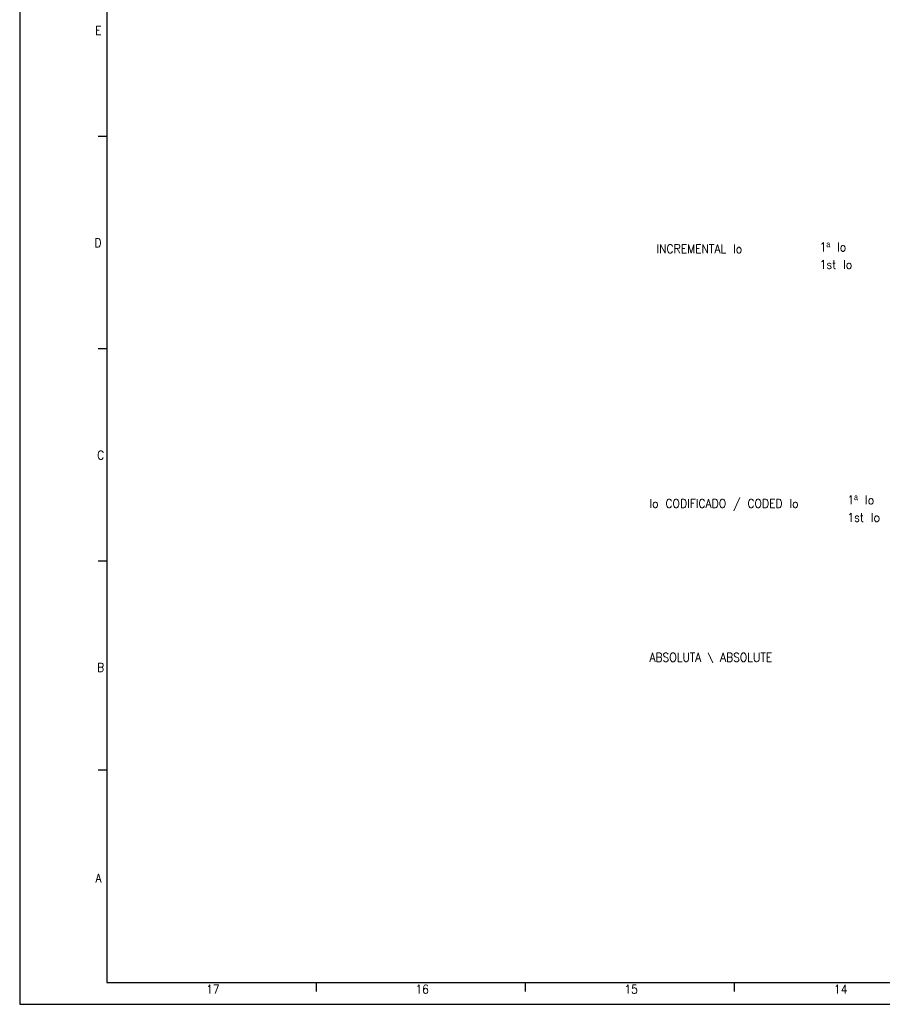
# Model space of a CAD drawing. Header units: millimetres. Extents: x -235 to 4016, y -109 to 485.
# Tile 1 of 44: x -235 to -37, y -109 to 116. Entities that reach past the tile are written whole.
import ezdxf

# ---------------------------------------------------------------- set-up
doc = ezdxf.new("R2010")
doc.units = ezdxf.units.MM
doc.layers.add('1', color=7, linetype='Continuous')
doc.styles.add('CONVERTER_11', font='txt.shx', dxfattribs={"width": 0.9})

# ---------------------------------------------------------------- blocks, each defined once
blk = doc.blocks.new('A', base_point=(271.08, 214.12))
at = {"layer": '1', "color": 2, "style": 'CONVERTER_11', "width": 0.9}
for s, p in [('INCREMENTAL lo', (-89.21, 62.943)), ('lo CODIFICADO / CODED lo', (-90.817, 4.55))]:
    blk.add_text(s, height=2, dxfattribs=at).set_placement(p)
at = {"layer": '1', "color": 2, "char_height": 2, "attachment_point": 7, "line_spacing_factor": 1.20048, "style": 'CONVERTER_11'}
for s, insert in [('1ª lo\\P1st lo', (-51.803, 59.336)), ('1ª lo\\P1st lo', (-45.427, 1.374)), ('ABSOLUTA \\\\ ABSOLUTE', (-90.817, -30.988))]:
    blk.add_mtext(s, dxfattribs=dict(at, insert=insert))
blk = doc.blocks.new('Marco_a1', base_point=(184.81, 187.78))
at = {"layer": '1', "color": 2, "linetype": 'Continuous'}
for p, q in [((-235.19, 484.78), (-235.19, -109.22)), ((-215.19, 89.65), (-217.19, 89.65)), ((-215.19, 40.98), (-217.19, 40.98)), ((-215.21, -7.69), (-217.21, -7.69)), ((-215.21, -55.55), (-217.21, -55.55)), ((-167.24, -104.27), (-167.24, -106.27)), ((-119.3, -104.27), (-119.3, -106.27)), ((-71.36, -104.27), (-71.36, -106.27)), ((-235.19, -109.22), (604.81, -109.22))]:
    blk.add_line(p, q, dxfattribs=at)
at = {"layer": '1', "color": 7, "linetype": 'Continuous'}
for p, q in [((-215.19, 479.78), (-215.19, -104.22)), ((-215.19, -104.22), (599.81, -104.22))]:
    blk.add_line(p, q, dxfattribs=at)
at = {"layer": '1', "color": 2, "char_height": 2, "attachment_point": 4, "line_spacing_factor": 1.20048, "style": 'CONVERTER_11'}
for s, insert in [('E', (-217.89, 113.98)), ('D', (-218.03, 65.31)), ('C', (-217.43, 16.65)), ('B', (-217.46, -32.02)), ('A', (-217.8, -80.29)), ('17', (-192.46, -105.77)), ('16', (-144.46, -105.77)), ('15', (-96.58, -105.77)), ('14', (-48.52, -105.77))]:
    blk.add_mtext(s, dxfattribs=dict(at, insert=insert))
blk = doc.blocks.new('Top', base_point=(184.81, 187.78))
blk.add_blockref('Marco_a1', (184.81, 187.78))
blk = doc.blocks.new('_dummy_frame__64', base_point=(-235.19, -174.57))
blk.add_blockref('Top', (184.81, 187.78))
blk = doc.blocks.new('_dummy_frame__65', base_point=(-346.5, -309.51))
at = {"layer": '1'}
blk.add_blockref('_dummy_frame__64', (-235.19, -174.57), dxfattribs=at)

msp = doc.modelspace()

# ---------------------------------------------------------------- block references
msp.add_blockref('A', (271.08, 214.12))
at = {"layer": '1'}
msp.add_blockref('_dummy_frame__65', (-346.5, -309.51), dxfattribs=at)

doc.saveas('drawing.dxf')
